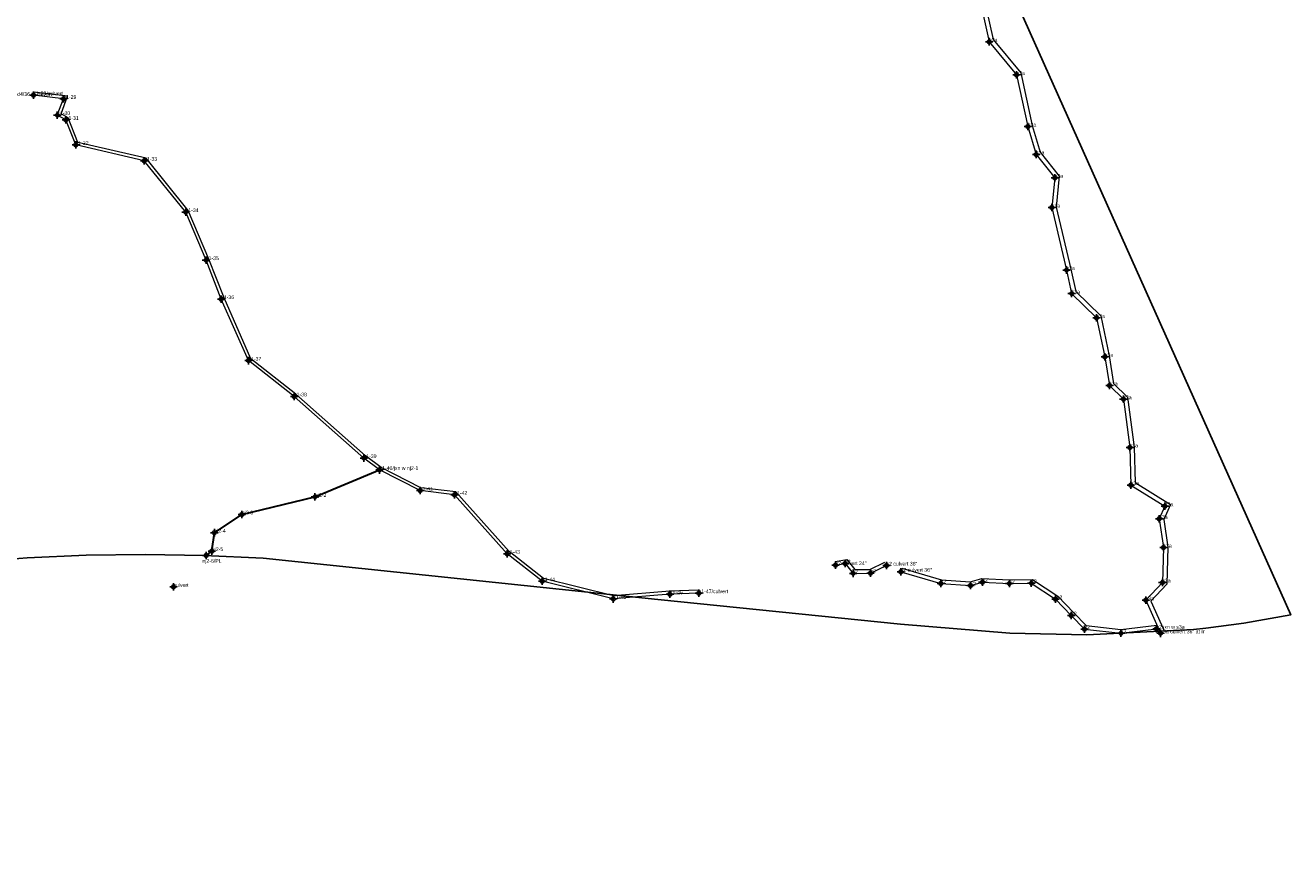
# Model space of a CAD drawing. Extents: x 2003015 to 2008729, y 1133884 to 1140012.
# Tile 5 of 10: x 2005927 to 2007631, y 1133884 to 1135008. Entities that reach past the tile are written whole.
import ezdxf

# ---------------------------------------------------------------- set-up
doc = ezdxf.new("R2010")
doc.units = 0
doc.header["$MEASUREMENT"] = 0
doc.header["$PDMODE"] = 34
doc.header["$PDSIZE"] = 5
doc.layers.add('Non-Aquatic Resources (Ephemeral Channels)', color=7, linetype='Continuous', lineweight=30, true_color=0xffaa00)
doc.layers.add('Non-Wetland Waters (Tributaries)', color=7, linetype='Continuous', lineweight=15, true_color=0x0070ff)
doc.layers.add('POINT_GENERIC', color=1, linetype='Continuous')
doc.layers.add('Project_Inspector_Boundary', color=10, linetype='Continuous')

# ---------------------------------------------------------------- blocks, each defined once
blk = doc.blocks.new('Project Inspector Boundary')
at = {"layer": 'Project_Inspector_Boundary'}
blk.add_lwpolyline([(2006421, 1136789.8), (2006829, 1136005.9), (2007630.8, 1134213.6), (2007567.6, 1134202.5), (2007516.7, 1134195.8), (2007500, 1134194.1), (2007356.2, 1134186.6), (2007252.7, 1134189.2), (2007105.5, 1134201.3), (2006778.7, 1134234.5), (2006247.4, 1134290), (2006168.1, 1134293.8), (2006088.6, 1134295.2), (2006009.1, 1134294), (2005929.7, 1134290.4), (2005850.5, 1134284.3), (2005771.5, 1134275.8), (2005692.8, 1134264.8), (2005614.4, 1134251.3), (2005536.6, 1134235.4), (2005459.2, 1134217.1), (2004063.4, 1133883.8)], dxfattribs=at)
blk = doc.blocks.new('Non-Aquatic Resource (Ephemeral Drainage)')
at = {"layer": 'Non-Aquatic Resources (Ephemeral Channels)'}
blk.add_lwpolyline([(2006170.6, 1134293.7), (2006178.3, 1134299.6), (2006181.7, 1134324.4), (2006218.7, 1134349), (2006317.2, 1134372.6), (2006404.1, 1134408.9)], dxfattribs=at)
blk = doc.blocks.new('Non-Wetland Waters (Tributaries)')
at = {"layer": 'Non-Wetland Waters (Tributaries)'}
for points in [[(2007215, 1135030, 0), (2007224.9, 1134985.9, 0), (2007261.8, 1134941.2, 0), (2007277, 1134871.6, 0), (2007288, 1134834.1, 0), (2007313.1, 1134802.6, 0), (2007309.2, 1134762.4, 0), (2007329, 1134678.3, 0), (2007335.9, 1134646.5, 0), (2007369.5, 1134613.7, 0), (2007380.6, 1134561.4, 0), (2007386.7, 1134522.7, 0), (2007405.5, 1134504.2, 0), (2007414.1, 1134439.3, 0), (2007415.5, 1134388.5, 0), (2007461.5, 1134360.1, 0), (2007453.9, 1134343.2, 0), (2007459.5, 1134304.3, 0), (2007458, 1134257.3, 0), (2007435.6, 1134233.3, 0), (2007455.5, 1134188.8, 0)], [(2007220.4, 1135033, 0), (2007230.4, 1134988.7, 0), (2007267.3, 1134943.8, 0), (2007282.8, 1134873.1, 0), (2007293.4, 1134837, 0), (2007319.3, 1134804.5, 0), (2007315.2, 1134762.8, 0), (2007334.9, 1134679.6, 0), (2007341.4, 1134649.5, 0), (2007375, 1134616.7, 0), (2007386.5, 1134562.5, 0), (2007392.3, 1134525.6, 0), (2007411.2, 1134507, 0), (2007420.1, 1134439.8, 0), (2007421.4, 1134391.9, 0), (2007469.1, 1134362.5, 0), (2007460.1, 1134342.3, 0), (2007465.5, 1134304.7, 0), (2007463.9, 1134254.9, 0), (2007442.7, 1134232.2, 0), (2007461, 1134191.2, 0)], [(2006833.9, 1134242.9, 0), (2006795.2, 1134241.4, 0), (2006718.8, 1134235.1, 0), (2006623.2, 1134259, 0), (2006575.9, 1134296, 0), (2006505, 1134375.5, 0), (2006458.7, 1134381.1, 0), (2006404.1, 1134408.9, 0), (2006382.8, 1134425, 0), (2006289, 1134508, 0), (2006227.6, 1134556.2, 0), (2006191, 1134639.1, 0), (2006170.5, 1134691.6, 0), (2006143.1, 1134756.3, 0), (2006087.4, 1134825.4, 0), (2005995.1, 1134846.8, 0), (2005981.8, 1134880.6, 0), (2005970.3, 1134887, 0), (2005978.7, 1134908.9, 0), (2005938.2, 1134913.8, 0)], [(2006833.7, 1134246.9, 0), (2006794.9, 1134245.4, 0), (2006719.1, 1134239.2, 0), (2006625, 1134262.7, 0), (2006578.7, 1134298.9, 0), (2006507, 1134379.3, 0), (2006459.9, 1134385, 0), (2006406.3, 1134412.3, 0), (2006385.4, 1134428.1, 0), (2006291.6, 1134511.1, 0), (2006230.9, 1134558.7, 0), (2006194.7, 1134640.7, 0), (2006174.2, 1134693.1, 0), (2006146.5, 1134758.3, 0), (2006089.7, 1134829, 0), (2005998, 1134850.3, 0), (2005985, 1134883.3, 0), (2005975.3, 1134888.8, 0), (2005984.2, 1134912.3, 0), (2005938.7, 1134917.8, 0)], [(2007017.3, 1134285.7, 0), (2007033.1, 1134288.2, 0), (2007044, 1134274.6, 0), (2007064.1, 1134275, 0), (2007084.5, 1134284.7, 0)], [(2007018.1, 1134280.7, 0), (2007031, 1134282.8, 0), (2007041.6, 1134269.6, 0), (2007065.2, 1134270, 0), (2007086.6, 1134280.2, 0)], [(2007106, 1134271.8, 0), (2007159.7, 1134256, 0), (2007199.8, 1134253.1, 0), (2007215.7, 1134257.7, 0), (2007252, 1134255.8, 0), (2007281.6, 1134256.4, 0), (2007314, 1134234.8, 0), (2007335.4, 1134212.9, 0), (2007353.2, 1134194.5, 0), (2007402.3, 1134188.9, 0), (2007450, 1134194.9, 0), (2007452.8, 1134194.8, 0)], [(2007107.4, 1134276.6, 0), (2007160.6, 1134260.9, 0), (2007199.3, 1134258.1, 0), (2007215.1, 1134262.7, 0), (2007252.1, 1134260.8, 0), (2007283.1, 1134261.4, 0), (2007317.2, 1134238.7, 0), (2007339, 1134216.4, 0), (2007355.6, 1134199.3, 0), (2007402.3, 1134194, 0), (2007450.5, 1134200, 0)]]:
    blk.add_polyline3d(points, dxfattribs=at)

msp = doc.modelspace()

# ---------------------------------------------------------------- linework, layer by layer
at = {"layer": 'POINT_GENERIC'}
for p in [(2007224.9, 1134985.9), (2007261.8, 1134941.2), (2005938.2, 1134913.8), (2005978.7, 1134908.9), (2005970.3, 1134887), (2005981.8, 1134880.6), (2007277, 1134871.6), (2005995.1, 1134846.8), (2007288, 1134834.1), (2006087.4, 1134825.4), (2007313.1, 1134802.6), (2007309.2, 1134762.4), (2006143.1, 1134756.3), (2006170.5, 1134691.6), (2007329, 1134678.3), (2007335.9, 1134646.5), (2006191, 1134639.1), (2007369.5, 1134613.7), (2006227.6, 1134556.2), (2007380.6, 1134561.4), (2007386.7, 1134522.7), (2006289, 1134508), (2007405.5, 1134504.2), (2007414.1, 1134439.3), (2006382.8, 1134425), (2006404.1, 1134408.9), (2007415.5, 1134388.5), (2006317.2, 1134372.6), (2006458.7, 1134381.1), (2006505, 1134375.5), (2007461.5, 1134360.1), (2006218.7, 1134349), (2007453.9, 1134343.2), (2006181.7, 1134324.4), (2007459.5, 1134304.3), (2006170.6, 1134293.7), (2006178.3, 1134299.6), (2006575.9, 1134296), (2007018.1, 1134280.7), (2007031, 1134282.8), (2007041.6, 1134269.6), (2007065.2, 1134270), (2007086.6, 1134280.1), (2007106, 1134271.8), (2006126.6, 1134251.4), (2006623.2, 1134259), (2007159.7, 1134256), (2007199.8, 1134253.1), (2007215.7, 1134257.7), (2007252, 1134255.8), (2007281.6, 1134256.4), (2007458, 1134257.4), (2006718.8, 1134235.1), (2006795.1, 1134241.4), (2006833.9, 1134242.9), (2007314, 1134234.8), (2007435.6, 1134233.4), (2007335.4, 1134212.9), (2007353.2, 1134194.5), (2007402.3, 1134188.9), (2007450, 1134194.9), (2007455.5, 1134188.8)]:
    msp.add_point(p, dxfattribs=at)

# ---------------------------------------------------------------- block references
at = {"linetype": 'Continuous'}
for name in ['Project Inspector Boundary', 'Non-Wetland Waters (Tributaries)', 'Non-Aquatic Resource (Ephemeral Drainage)']:
    msp.add_blockref(name, (0, 0), dxfattribs=at)

# ---------------------------------------------------------------- texts
at = {"layer": 'POINT_GENERIC'}
for s, p in [('s3a', (2007224.9, 1134985.9)), ('s3a', (2007261.8, 1134941.2)), ('s1-28/culvert', (2005938.2, 1134913.8)), ('d4/36 in culvert', (2005916.2, 1134912.9)), ('s1-29', (2005978.7, 1134908.9)), ('s1-30', (2005970.3, 1134887)), ('s1-31', (2005981.8, 1134880.6)), ('s3a', (2007277, 1134871.6)), ('s1-32', (2005995.1, 1134846.8)), ('s3a', (2007288, 1134834.1)), ('s1-33', (2006087.4, 1134825.4)), ('s3a', (2007313.1, 1134802.6)), ('s3a', (2007309.2, 1134762.4)), ('s1-34', (2006143.1, 1134756.3)), ('s1-35', (2006170.5, 1134691.6)), ('s3a', (2007329, 1134678.3)), ('s3a', (2007335.9, 1134646.5)), ('s1-36', (2006191, 1134639.1)), ('s3a', (2007369.5, 1134613.7)), ('s1-37', (2006227.6, 1134556.2)), ('s3a', (2007380.6, 1134561.4)), ('s3a', (2007386.7, 1134522.7)), ('s1-38', (2006289, 1134508)), ('s3a', (2007405.5, 1134504.2)), ('s3a', (2007414.1, 1134439.3)), ('s1-39', (2006382.8, 1134425)), ('s1-40/jxn w nj2-1', (2006404.1, 1134408.9)), ('s3a', (2007415.5, 1134388.5)), ('nj2-2', (2006317.2, 1134372.6)), ('s1-41', (2006458.7, 1134381.1)), ('s1-42', (2006505, 1134375.5)), ('s3a', (2007461.5, 1134360.1)), ('nj2-3', (2006218.7, 1134349)), ('s3a', (2007453.9, 1134343.2)), ('nj2-4', (2006181.7, 1134324.4)), ('s3a', (2007459.5, 1134304.3)), ('nj2-6/PL', (2006165.7, 1134283.9)), ('nj2-5', (2006178.3, 1134299.6)), ('s1-43', (2006575.9, 1134296)), ('s2 culvert 24"', (2007018.1, 1134280.7)), ('s2', (2007031, 1134282.8)), ('s2', (2007041.6, 1134269.6)), ('s2', (2007065.2, 1134270)), ('s2 culvert 36"', (2007086.6, 1134280.1)), ('s2 culvert 36"', (2007106, 1134271.8)), ('culvert', (2006126.6, 1134251.4)), ('s1-44', (2006623.2, 1134259)), ('s2', (2007159.7, 1134256)), ('s2', (2007199.8, 1134253.1)), ('s2', (2007215.7, 1134257.7)), ('s2', (2007252, 1134255.8)), ('s2', (2007281.6, 1134256.4)), ('s3a', (2007458, 1134257.4)), ('s1-45', (2006718.8, 1134235.1)), ('s1-46', (2006795.1, 1134241.4)), ('s1-47/culvert', (2006833.9, 1134242.9)), (' s2', (2007314, 1134234.8)), ('s3a', (2007435.6, 1134233.4)), ('s2', (2007335.4, 1134212.9)), ('s2', (2007353.2, 1134194.5)), ('s2', (2007402.3, 1134188.9)), ('s2 jxn w s3a', (2007450, 1134194.9)), ('s3a culvert 36" at rr', (2007455.5, 1134188.8))]:
    msp.add_text(s, height=5, dxfattribs=at).set_placement(p)

doc.saveas('drawing.dxf')
